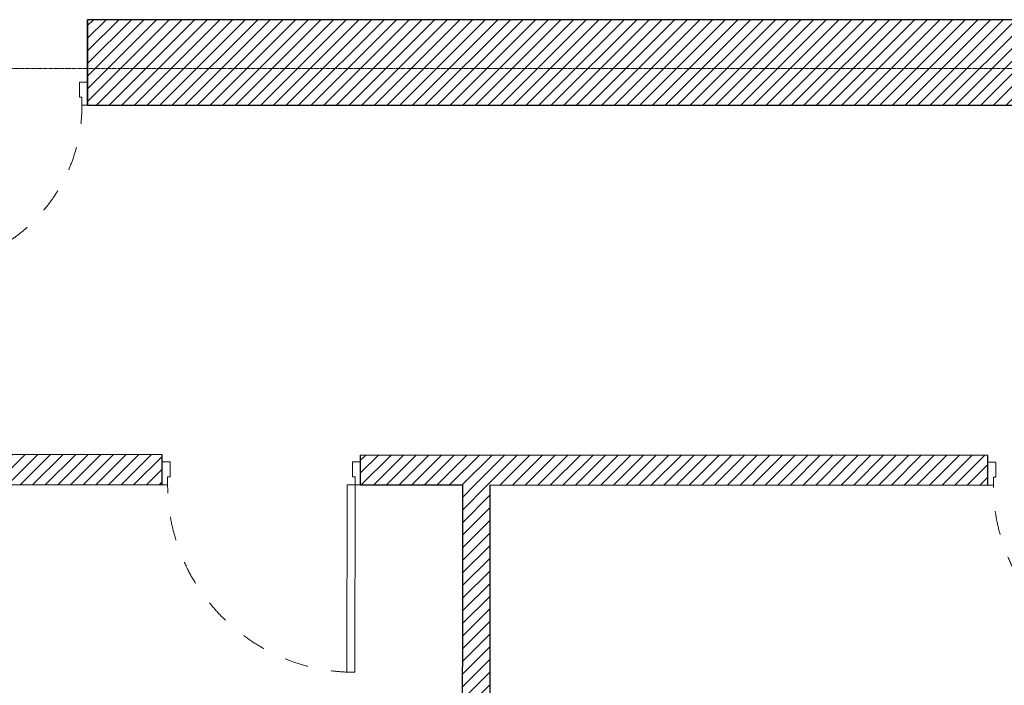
# Model space of a CAD drawing. Header units: millimetres. Extents: x 27262 to 215252, y 16288 to 306312.
# Tile 50 of 76: x 142251 to 145971, y 173808 to 176322. Entities that reach past the tile are written whole.
import ezdxf

# ---------------------------------------------------------------- set-up
doc = ezdxf.new("R2010")
doc.units = ezdxf.units.MM
doc.linetypes.add('DASHED2', pattern=[0.47625, 0.3175, -0.15875])
doc.linetypes.add('Przerywana', pattern=[240, 120, -120])
for name, color, linetype in [('Drzwi ArchiCAD', 252, 'Continuous'), ('KR_INW', 252, 'Continuous'), ('ROZBUDOWA_NOWE_DZIAŁOWE', 252, 'Continuous')]:
    doc.layers.add(name, color=color, linetype=linetype)
for name, color, linetype, lineweight in [('Drzwi ArchiCAD_Nr_pióra__1', 252, 'Continuous', 13), ('Drzwi ArchiCAD_Nr_pióra__27', 252, 'Continuous', 25), ('Drzwi ArchiCAD_Nr_pióra__4', 252, 'Continuous', 13), ('KR_INW_Nr_pióra__101', 252, 'Continuous', 5), ('KR_INW_Nr_pióra__27', 252, 'Continuous', 25), ('ROZBUDOWA_NOWE_DZIAŁOWE_Nr_pióra__27', 252, 'Continuous', 25)]:
    doc.layers.add(name, color=color, linetype=linetype, lineweight=lineweight)
doc.layers.get('ROZBUDOWA_NOWE_DZIAŁOWE').off()
pattern_1 = [(45, (0, 0), (-31.819804, 31.819804), [])]

# ---------------------------------------------------------------- blocks, each defined once
blk = doc.blocks.new('Drzwi 19_12')
at = {"layer": 'Drzwi ArchiCAD_Nr_pióra__1', "linetype": 'Continuous'}
for p, q in [((432, 0), (432, 944)), ((432, 944), (472, 944)), ((472, 944), (472, 0)), ((-472, 0), (-500, 0)), ((-500, 0), (-500, -115)), ((-472, -40), (-472, 0)), ((472, 0), (432, 0)), ((500, 0), (472, 0)), ((472, 0), (472, -40)), ((500, -115), (500, 0)), ((-460, -40), (-472, -40)), ((-460, -115), (-460, -40)), ((472, -40), (460, -40)), ((460, -40), (460, -115)), ((-500, -115), (-460, -115)), ((460, -115), (500, -115))]:
    blk.add_line(p, q, dxfattribs=at)
at = {"layer": 'Drzwi ArchiCAD_Nr_pióra__1', "linetype": 'Przerywana'}
blk.add_arc((472, 0), 944, 90, 180, dxfattribs=at)
at = {"layer": 'Drzwi ArchiCAD_Nr_pióra__27', "linetype": 'Continuous'}
for p, q in [((-500, 0), (-500, -115)), ((500, 0), (500, -115))]:
    blk.add_line(p, q, dxfattribs=at)
blk = doc.blocks.new('Drzwi 19_13')
at = {"layer": 'Drzwi ArchiCAD_Nr_pióra__1', "linetype": 'Continuous'}
for p, q in [((422, 0), (422, 924)), ((422, 924), (462, 924)), ((462, 924), (462, 0)), ((-462, 0), (-490, 0)), ((-490, 0), (-490, -115)), ((-462, -40), (-462, 0)), ((462, 0), (422, 0)), ((490, 0), (462, 0)), ((462, 0), (462, -40)), ((490, -115), (490, 0)), ((-450, -40), (-462, -40)), ((-450, -115), (-450, -40)), ((462, -40), (450, -40)), ((450, -40), (450, -115)), ((-490, -115), (-450, -115)), ((450, -115), (490, -115))]:
    blk.add_line(p, q, dxfattribs=at)
at = {"layer": 'Drzwi ArchiCAD_Nr_pióra__1', "linetype": 'Przerywana'}
blk.add_arc((462, 0), 924, 90, 180, dxfattribs=at)
at = {"layer": 'Drzwi ArchiCAD_Nr_pióra__27', "linetype": 'Continuous'}
for p, q in [((-490, 0), (-490, -115)), ((490, 0), (490, -115))]:
    blk.add_line(p, q, dxfattribs=at)
blk = doc.blocks.new('Ściana_35', base_point=(207868.7, 111207.8))
at = {"layer": 'KR_INW_Nr_pióra__101', "linetype": 'Continuous'}
h = blk.add_hatch(dxfattribs=at)
h.set_pattern_fill('CEGŁA_LICÓWKA', color=256, style=0, pattern_type=2)
h.set_pattern_definition(pattern_1)
h.paths.add_polyline_path([(208288.7, 111207.5), (208288.7, 111057.5), (210693.6, 111056.2), (210693.7, 111171.2), (210693.7, 111206.2)])
h = blk.add_hatch(dxfattribs=at)
h.set_pattern_fill('CEGŁA_LICÓWKA', color=256, style=0, pattern_type=2)
h.set_pattern_definition(pattern_1)
h.paths.add_polyline_path([(211693.6, 111055.6), (214853.3, 111053.8), (214853.3, 111168.8), (214853.4, 111203.8), (211693.7, 111205.6), (211693.7, 111170.6)])
at = {"layer": 'KR_INW_Nr_pióra__27', "linetype": 'Continuous'}
for p, q in [((210693.7, 111171.2), (210693.7, 111206.2)), ((211693.7, 111170.6), (211693.7, 111205.6)), ((214853.3, 111168.8), (214853.4, 111203.8)), ((210693.6, 111056.2), (210693.7, 111171.2)), ((211693.6, 111055.6), (211693.7, 111170.6)), ((214853.3, 111053.8), (214853.3, 111168.8))]:
    blk.add_line(p, q, dxfattribs=at)
at = {"layer": 'KR_INW_Nr_pióra__27', "linetype": 'Continuous', "flags": 128}
for points in [[(210693.7, 111206.2), (208288.7, 111207.5)], [(214853.4, 111203.8), (211693.7, 111205.6)], [(208288.7, 111057.5), (210693.6, 111056.2)], [(211693.6, 111055.6), (212206.4, 111055.3)], [(212346.4, 111055.3), (214853.3, 111053.8)]]:
    blk.add_lwpolyline(points, dxfattribs=at)
at = {"layer": 'Drzwi ArchiCAD', "linetype": 'Continuous', "xscale": -1, "zscale": 1000, "rotation": 179.9679760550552}
for name, p in [('Drzwi 19_12', (211193.6, 111055.9)), ('Drzwi 19_13', (215343.3, 111053.6))]:
    blk.add_blockref(name, p, dxfattribs=at)
blk = doc.blocks.new('Ściana_67', base_point=(212344.1, 106855.1))
at = {"layer": 'KR_INW_Nr_pióra__101', "linetype": 'Continuous'}
h = blk.add_hatch(dxfattribs=at)
h.set_pattern_fill('CEGŁA_LICÓWKA', color=256, style=0, pattern_type=2)
h.set_pattern_definition(pattern_1)
h.paths.add_polyline_path([(212344.4, 107385.1), (212346.4, 111055.3), (212206.4, 111055.3), (212204.4, 107385.1)])
at = {"layer": 'KR_INW_Nr_pióra__27', "linetype": 'Continuous', "flags": 128}
for points in [[(212206.4, 111055.3), (212204.4, 107385.1)], [(212344.4, 107385.1), (212346.4, 111055.3)]]:
    blk.add_lwpolyline(points, dxfattribs=at)
blk = doc.blocks.new('Drzwi 19_51')
at = {"layer": 'Drzwi ArchiCAD_Nr_pióra__27', "linetype": 'Continuous'}
for p, q in [((-440, 0), (-440, -115)), ((440, 0), (440, -115))]:
    blk.add_line(p, q, dxfattribs=at)
at = {"layer": 'Drzwi ArchiCAD_Nr_pióra__4', "linetype": 'Continuous'}
for p, q in [((372, 0), (372, 824)), ((372, 824), (412, 824)), ((412, 824), (412, 0)), ((-412, 0), (-440, 0)), ((-440, 0), (-440, -115)), ((-412, -40), (-412, 0)), ((412, 0), (372, 0)), ((440, 0), (412, 0)), ((412, 0), (412, -40)), ((440, -115), (440, 0)), ((-400, -40), (-412, -40)), ((-400, -115), (-400, -40)), ((412, -40), (400, -40)), ((400, -40), (400, -115)), ((-440, -115), (-400, -115)), ((400, -115), (440, -115))]:
    blk.add_line(p, q, dxfattribs=at)
at = {"layer": 'Drzwi ArchiCAD_Nr_pióra__4', "linetype": 'Przerywana'}
blk.add_arc((412, 0), 824, 90, 180, dxfattribs=at)
blk = doc.blocks.new('Ściana_132', base_point=(210318.1, 113397.6))
at = {"layer": 'ROZBUDOWA_NOWE_DZIAŁOWE_Nr_pióra__27', "linetype": 'Continuous'}
for p, q in [((209438.1, 113082.6), (209438.1, 113397.6)), ((210318.1, 113082.6), (210318.1, 113397.6)), ((209438.1, 112967.6), (209438.1, 113082.6)), ((210318.1, 112967.6), (210318.1, 113082.6))]:
    blk.add_line(p, q, dxfattribs=at)
at = {"layer": 'Drzwi ArchiCAD', "color": 104, "linetype": 'Continuous', "lineweight": 13, "true_color": 0x029e21, "zscale": 1000, "rotation": 180}
blk.add_blockref('Drzwi 19_51', (209878.1, 112967.6), dxfattribs=at)
blk = doc.blocks.new('Ściana_139', base_point=(216962.4, 113397.6))
at = {"layer": 'KR_INW_Nr_pióra__101', "linetype": 'Continuous'}
h = blk.add_hatch(dxfattribs=at)
h.set_pattern_fill('CEGŁA_LICÓWKA', color=256, style=0, pattern_type=2)
h.set_pattern_definition(pattern_1)
h.paths.add_polyline_path([(216962.4, 113397.6), (210318.1, 113397.6), (210318.1, 112967.6), (216962.4, 112967.6)])
at = {"layer": 'KR_INW_Nr_pióra__27', "linetype": 'Continuous', "flags": 128}
for points in [[(215750.3, 113397.6), (210318.1, 113397.6)], [(210318.1, 113397.6), (210318.1, 112967.6)], [(210318.1, 112967.6), (216962.4, 112967.6)]]:
    blk.add_lwpolyline(points, dxfattribs=at)

msp = doc.modelspace()

# ---------------------------------------------------------------- linework, layer by layer
at = {"linetype": 'DASHED2', "lineweight": 20, "ltscale": 10}
msp.add_line((153274.3, 176137.9), (141541.8, 176137.9), dxfattribs=at)

# ---------------------------------------------------------------- block references
at = {"layer": 'KR_INW', "color": 252, "xscale": 0.75, "yscale": 0.75, "zscale": 0.75}
for name, p in [('Ściana_139', (147490.3, 176322)), ('Ściana_35', (140670, 174679.6)), ('Ściana_67', (144026.5, 171415.2))]:
    msp.add_blockref(name, p, dxfattribs=at)
at = {"layer": 'ROZBUDOWA_NOWE_DZIAŁOWE', "color": 252, "xscale": 0.75, "yscale": 0.75, "zscale": 0.75}
msp.add_blockref('Ściana_132', (142507, 176322), dxfattribs=at)

doc.saveas('drawing.dxf')
